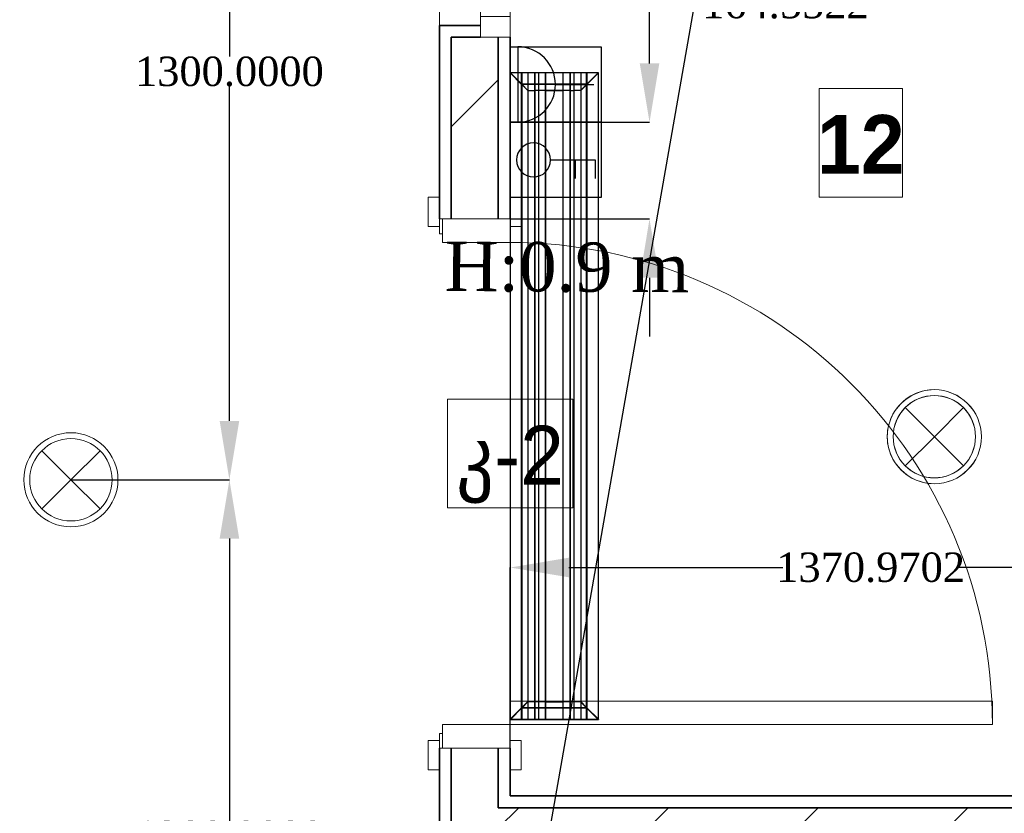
# Model space of a CAD drawing. Header units: inches. Extents: x -78787 to 29484, y -9517 to 23232.
# Tile 30 of 256: x -13420 to -11746, y -2144 to -794. Entities that reach past the tile are written whole.
import ezdxf
from ezdxf import colors
from ezdxf.entities.mleader import LeaderData, LeaderLine
from ezdxf.math import Vec2, Vec3

# ---------------------------------------------------------------- set-up
doc = ezdxf.new("R2010")
doc.units = ezdxf.units.IN
doc.header["$MEASUREMENT"] = 0
doc.set_wipeout_variables(frame=1)
for name, color, linetype in [('- განათება', 7, 'Continuous'), ('- მექანიკური ნაწილი', 7, 'Continuous'), ('- საშტეფცელო როზეტები', 7, 'Continuous'), ('Edges', 7, 'Continuous'), ('New_Structural - Bearing', 7, 'Continuous')]:
    doc.layers.add(name, color=color, linetype=linetype)
for name, color, linetype, lineweight in [('New_Annotation - Text_Pen_No__20', 1, 'Continuous', 0), ('New_Archicad Doors_Pen_No__1', 7, 'Continuous', 13), ('New_Archicad Windows_Pen_No__1', 7, 'Continuous', 13), ('New_Structural - Bearing_Pen_No__1', 7, 'Continuous', 13), ('New_Structural - Bearing_Pen_No__6', 5, 'Continuous', 35)]:
    doc.layers.add(name, color=color, linetype=linetype, lineweight=lineweight)
doc.layers.add('New_Interior - Lamp_Pen_No__77', color=7, linetype='Continuous', lineweight=20, true_color=0xffeb28)
doc.layers.add('New_Structural - Bearing_Pen_No__57', color=7, linetype='Continuous', lineweight=25, true_color=0xdcd214)
doc.styles.add('CT', font='ARIALN.TTF', dxfattribs={"height": 200})
doc.styles.add('GENERATED_STYLE_2', font='txt')
doc.styles.add('GENERATED_STYLE_3', font='txt')
doc.styles.get("Standard").update_dxf_attribs({"font": 'arial.ttf'})
doc.dimstyles.get("Standard").update_dxf_attribs({"dimtxt": 0.18, "dimasz": 0.18, "dimexe": 0.18, "dimexo": 0.0625, "dimgap": 0.09, "dimtad": 0, "dimtih": 1, "dimtoh": 1, "dimdec": 4, "dimzin": 0, "dimdsep": 46, "dimtxsty": 'Standard', "dimcen": 0.09, "dimadec": 0, "dimazin": 0, "dimtfac": 1, "dimtdec": 4, "dimtofl": 0, "dimtmove": 0, "dimatfit": 3, "dimfxl": 1, "dimtolj": 1, "dimtzin": 0, "dimarcsym": 0})
pattern_1 = [(45, (0, 0), (-127.2792, 127.2792), [])]

# ---------------------------------------------------------------- blocks, each defined once
blk = doc.blocks.new('Wall_53', base_point=(-35183.8, 18905.3))
at = {"layer": 'New_Structural - Bearing_Pen_No__57', "linetype": 'Continuous', "lineweight": 25, "true_color": 0xdcd214}
h = blk.add_hatch(dxfattribs=at)
h.set_pattern_fill('MASONRY_BLOCK', color=52, style=0, pattern_type=2)
h.set_pattern_definition(pattern_1)
h.paths.add_polyline_path([(-37945.7, 18885.3), (-38025.7, 18885.3), (-38025.7, 18805.3)])
h = blk.add_hatch(dxfattribs=at)
h.set_pattern_fill('MASONRY_BLOCK', color=52, style=0, pattern_type=2)
h.set_pattern_definition(pattern_1)
h.paths.add_polyline_path([(-37945.7, 18885.3), (-38025.7, 18805.3), (-37945.7, 18805.3)])
h = blk.add_hatch(dxfattribs=at)
h.set_pattern_fill('MASONRY_BLOCK', color=52, style=0, pattern_type=2)
h.set_pattern_definition(pattern_1)
h.paths.add_polyline_path([(-37945.7, 18885.3), (-37945.7, 18805.3), (-35183.8, 18805.3), (-35183.8, 18885.3)])
at = {"layer": 'New_Structural - Bearing_Pen_No__6', "color": 5, "linetype": 'Continuous', "lineweight": 35}
for p, q in [((-37945.7, 18905.3), (-37945.7, 18885.3)), ((-38025.7, 18885.3), (-38025.7, 18805.3)), ((-35183.8, 18885.3), (-37945.7, 18885.3))]:
    blk.add_line(p, q, dxfattribs=at)
at = {"layer": 'New_Structural - Bearing_Pen_No__6', "color": 5, "linetype": 'Continuous', "lineweight": 35, "flags": 128}
blk.add_lwpolyline([(-35183.8, 18905.3), (-37925.7, 18905.3)], dxfattribs=at)
blk = doc.blocks.new('Horizontal Multi-Sash Window_8')
at = {"layer": 'New_Archicad Windows_Pen_No__1', "color": 7, "linetype": 'Continuous', "lineweight": 13}
for p, q in [((-500, 70), (-480, 70)), ((-480, 70), (480, 70)), ((-480, 0), (-480, 70)), ((500, 70), (480, 70)), ((480, 0), (480, 70)), ((-500, 0), (-465, 0)), ((-500, 0), (-500, -30)), ((-500, 0), (-500, -30)), ((-465, 0), (-465, -50)), ((-465, 0), (465, 0)), ((465, -50), (465, 0)), ((465, 0), (500, 0)), ((500, 0), (500, -30)), ((500, 0), (500, -30)), ((-500, -30), (-500, -50)), ((-500, -30), (-500, -50)), ((500, -30), (500, -50)), ((500, -30), (500, -50)), ((-500, -50), (500, -50)), ((-465, -50), (-500, -50)), ((465, -50), (-465, -50)), ((500, -50), (465, -50))]:
    blk.add_line(p, q, dxfattribs=at)
blk = doc.blocks.new('Door_8')
at = {"layer": 'New_Archicad Doors_Pen_No__1', "color": 7, "linetype": 'Continuous', "lineweight": 13}
for p, q in [((370, 0), (370, 820)), ((370, 820), (410, 820)), ((410, 820), (410, 0)), ((-487, 0), (-487, 19)), ((-487, 19), (-437, 19)), ((-437, 19), (-437, 0)), ((437, 19), (487, 19)), ((437, 0), (437, 19)), ((487, 19), (487, 0)), ((-437, 0), (-487, 0)), ((-450, 0), (-487, 0)), ((-450, 0), (-487, 0)), ((-410, 0), (-450, 0)), ((-450, 0), (-450, -115)), ((-450, 0), (-450, -20)), ((-450, 0), (-450, -20)), ((-410, -115), (-410, 0)), ((410, 0), (370, 0)), ((450, 0), (410, 0)), ((410, 0), (410, -115)), ((487, 0), (437, 0)), ((450, -115), (450, 0)), ((450, 0), (450, -20)), ((450, 0), (450, -20)), ((450, 0), (487, 0)), ((450, 0), (487, 0)), ((-450, -20), (-450, -100)), ((-450, -20), (-450, -100)), ((450, -20), (450, -100)), ((450, -20), (450, -100)), ((-450, -100), (-450, -115)), ((-450, -100), (-450, -115)), ((450, -100), (450, -115)), ((450, -100), (450, -115)), ((-450, -120), (-450, -115)), ((-450, -115), (-425, -115)), ((-450, -115), (-410, -115)), ((-450, -115), (-450, -120)), ((-450, -115), (-450, -120)), ((-425, -115), (-425, -120)), ((410, -115), (450, -115)), ((425, -120), (425, -115)), ((425, -115), (450, -115)), ((450, -115), (450, -120)), ((450, -115), (450, -120)), ((450, -115), (450, -120)), ((-487, -139), (-487, -120)), ((-487, -120), (-437, -120)), ((-450, -120), (-487, -120)), ((-450, -120), (-487, -120)), ((-425, -120), (-450, -120)), ((-437, -120), (-437, -139)), ((450, -120), (425, -120)), ((437, -120), (487, -120)), ((437, -139), (437, -120)), ((450, -120), (487, -120)), ((450, -120), (487, -120)), ((487, -120), (487, -139)), ((-437, -139), (-487, -139)), ((487, -139), (437, -139))]:
    blk.add_line(p, q, dxfattribs=at)
blk.add_arc((410, 0), 820, 90, 180, dxfattribs=at)
blk = doc.blocks.new('Wall_248', base_point=(-37925.7, 18905.3))
at = {"layer": 'New_Structural - Bearing_Pen_No__57', "linetype": 'Continuous', "lineweight": 25, "true_color": 0xdcd214}
h = blk.add_hatch(dxfattribs=at)
h.set_pattern_fill('MASONRY_BLOCK', color=52, style=0, pattern_type=2)
h.set_pattern_definition(pattern_1)
h.paths.add_polyline_path([(-37975.7, 20195.7), (-38025.7, 20195.7), (-38025.7, 19886.6), (-37945.7, 19886.6), (-37945.7, 20195.7)])
h = blk.add_hatch(dxfattribs=at)
h.set_pattern_fill('MASONRY_BLOCK', color=52, style=0, pattern_type=2)
h.set_pattern_definition(pattern_1)
h.paths.add_polyline_path([(-38025.7, 18885.3), (-37945.7, 18885.3), (-37945.7, 18986.6), (-38025.7, 18986.6)])
at = {"layer": 'New_Structural - Bearing_Pen_No__1', "color": 7, "linetype": 'Continuous', "lineweight": 13}
for p, q in [((-37975.7, 20195.7), (-37975.7, 20215.7)), ((-37975.7, 20195.7), (-37945.7, 20195.7)), ((-37945.7, 20195.7), (-37925.7, 20195.7)), ((-38040.7, 19886.6), (-38045.7, 19886.6)), ((-38025.7, 19886.6), (-38040.7, 19886.6)), ((-37945.7, 19886.6), (-38025.7, 19886.6)), ((-37925.7, 19886.6), (-37945.7, 19886.6)), ((-38040.7, 18986.6), (-38045.7, 18986.6)), ((-38025.7, 18986.6), (-38040.7, 18986.6)), ((-37945.7, 18986.6), (-38025.7, 18986.6)), ((-37925.7, 18986.6), (-37945.7, 18986.6))]:
    blk.add_line(p, q, dxfattribs=at)
at = {"layer": 'New_Structural - Bearing_Pen_No__6', "color": 5, "linetype": 'Continuous', "lineweight": 35}
for p, q in [((-37975.7, 20215.7), (-38045.7, 20215.7)), ((-38045.7, 20195.7), (-38045.7, 20215.7)), ((-38025.7, 20195.7), (-38025.7, 19886.6)), ((-38025.7, 20195.7), (-37975.7, 20195.7)), ((-37945.7, 19886.6), (-37945.7, 20195.7)), ((-38045.7, 19886.6), (-38045.7, 19923.6)), ((-37925.7, 19886.6), (-37925.7, 19923.6)), ((-38045.7, 18986.6), (-38045.7, 18949.6)), ((-38025.7, 18986.6), (-38025.7, 18885.3)), ((-37945.7, 18905.3), (-37945.7, 18986.6)), ((-37925.7, 18986.6), (-37925.7, 18949.6)), ((-37945.7, 18905.3), (-37945.7, 18885.3)), ((-38025.7, 18885.3), (-38025.7, 18805.3))]:
    blk.add_line(p, q, dxfattribs=at)
at = {"layer": 'New_Structural - Bearing_Pen_No__6', "color": 5, "linetype": 'Continuous', "lineweight": 35, "flags": 128}
for points in [[(-38045.7, 20195.7), (-38045.7, 19886.6)], [(-37925.7, 19886.6), (-37925.7, 20195.7)], [(-38045.7, 18986.6), (-38045.7, 18805.3)], [(-37925.7, 18905.3), (-37925.7, 18986.6)]]:
    blk.add_lwpolyline(points, dxfattribs=at)
at = {"layer": 'New_Archicad Doors_Pen_No__1', "color": 7, "linetype": 'Continuous', "lineweight": 13, "zscale": 1000, "rotation": 270}
blk.add_blockref('Door_8', (-37925.7, 19436.6), dxfattribs=at)
at = {"layer": 'New_Archicad Windows_Pen_No__1', "color": 7, "linetype": 'Continuous', "lineweight": 13, "zscale": 1000, "rotation": 90}
blk.add_blockref('Horizontal Multi-Sash Window_8', (-37975.7, 20695.7), dxfattribs=at)
blk = doc.blocks.new('- საშტეფცელო როზეტი IP22')
at = {"layer": '- საშტეფცელო როზეტები', "color": 5}
for p, q in [((8536.7, 3822.7), (8536.7, 3888.1)), ((8472.6, 3758.6), (8600.9, 3758.6))]:
    blk.add_line(p, q, dxfattribs=at)
blk.add_arc((8536.7, 3758.6), 64.1, 0, 180, dxfattribs=at)
blk = doc.blocks.new('2-იანი ჩარჩო')
at = {"layer": '- საშტეფცელო როზეტები', "color": 5}
blk.add_line((8600.4, 3737), (8600.4, 3582), dxfattribs=at)
for points in [[(8472.1, 3582), (8472.1, 3737), (8600.4, 3737)], [(8600.4, 3737), (8728.7, 3737), (8728.7, 3582), (8600.4, 3582)], [(8600.4, 3582), (8472.1, 3582)]]:
    blk.add_lwpolyline(points, dxfattribs=at)
blk = doc.blocks.new('ორკლავიშა ჩამრთველლი იპ 22')
at = {"layer": '- განათება', "color": 6}
for points in [[(0.3, 352.8), (-106, 352.8)], [(0, 97.5), (0.3, 352.8)], [(0.1, 237.8), (-105.7, 237.8)]]:
    blk.add_lwpolyline(points, dxfattribs=at)
blk.add_circle((0, 0), 97.5, dxfattribs=at)
blk = doc.blocks.new('lineardiffplan')
blk.add_lwpolyline([(393.1, 274.9), (1492.8, 274.9), (1492.8, 124.4), (393.1, 124.4)], close=True)
at = {"layer": 'Edges'}
for p, q in [((392.8, 274.9), (392.8, 274.6)), ((393.1, 274.9), (392.8, 274.9)), ((422.8, 244.9), (392.8, 274.9)), ((392.8, 274.6), (392.9, 274.5)), ((392.9, 125.2), (392.9, 274.5)), ((412.4, 255), (392.9, 274.5)), ((393.1, 274.9), (393.2, 274.8)), ((393.2, 274.8), (412.7, 255.3)), ((1462.8, 244.9), (1492.8, 274.9)), ((1472.9, 255.3), (1492.4, 274.8)), ((1473.2, 254.9), (1492.8, 274.5)), ((1492.4, 274.8), (1492.5, 274.9)), ((1492.8, 274.9), (1492.5, 274.9)), ((1492.8, 274.5), (1492.8, 274.9)), ((1492.8, 274.5), (1492.8, 274.5)), ((1492.8, 125.4), (1492.8, 274.5)), ((1492.8, 255.3), (392.9, 255.3)), ((392.9, 254.9), (1492.8, 254.9)), ((412.4, 144.7), (412.4, 255)), ((412.8, 254.6), (412.4, 255)), ((412.7, 255.3), (413.1, 254.9)), ((412.8, 145.1), (412.8, 254.6)), ((412.8, 254.6), (422.8, 244.6)), ((413.1, 254.9), (423.1, 244.9)), ((1472.5, 254.9), (1462.5, 244.9)), ((1462.9, 244.6), (1472.8, 254.5)), ((1472.9, 255.3), (1472.5, 254.9)), ((1472.8, 254.5), (1473.2, 254.9)), ((1472.8, 254.5), (1472.8, 145.3)), ((1473.2, 144.9), (1473.2, 254.9)), ((392.9, 244.9), (1492.8, 244.9)), ((422.8, 244.6), (422.8, 244.9)), ((422.8, 244.9), (423.1, 244.9)), ((422.8, 244.6), (422.8, 244.6)), ((422.8, 244.6), (422.8, 233.2)), ((423.1, 244.9), (423.1, 244.9)), ((1462.5, 244.9), (1462.5, 244.9)), ((1462.5, 244.9), (1462.8, 244.9)), ((1462.8, 244.9), (1462.9, 244.6)), ((1462.8, 244.5), (1462.9, 244.6)), ((1462.8, 233.2), (1462.8, 244.5)), ((392.9, 233.2), (1492.8, 233.2)), ((392.9, 233), (1492.8, 233)), ((392.9, 226.8), (1492.8, 226.8)), ((392.9, 226.5), (1492.8, 226.5)), ((422.8, 233), (422.8, 233.2)), ((422.8, 226.8), (422.8, 233)), ((422.8, 226.5), (422.8, 226.8)), ((422.8, 214.9), (422.8, 226.5)), ((1462.8, 233), (1462.8, 233.2)), ((1462.8, 226.8), (1462.8, 233)), ((1462.8, 226.5), (1462.8, 226.8)), ((1462.8, 214.9), (1462.8, 226.5)), ((392.9, 214.9), (1492.8, 214.9)), ((1492.8, 214.8), (392.9, 214.8)), ((422.4, 214.9), (422.3, 214.9)), ((422.8, 214.9), (422.4, 214.9)), ((422.8, 184.9), (422.8, 214.9)), ((423.2, 214.9), (422.8, 214.9)), ((423.2, 214.8), (422.8, 214.9)), ((423.2, 214.8), (423.2, 214.9)), ((423.2, 214.8), (423.2, 184.9)), ((1462.8, 214.9), (1462.4, 214.9)), ((1462.4, 214.9), (1462.4, 214.8)), ((1462.8, 214.9), (1462.4, 214.8)), ((1462.4, 184.9), (1462.4, 214.8)), ((1462.8, 214.9), (1462.8, 184.9)), ((1462.8, 214.9), (1463.2, 214.9)), ((1463.2, 214.9), (1463.3, 214.9)), ((1492.8, 184.9), (392.9, 184.9)), ((422.4, 184.9), (422.3, 184.9)), ((422.8, 184.9), (422.4, 184.9)), ((422.8, 184.9), (423.2, 184.9)), ((422.8, 173.2), (422.8, 184.9)), ((1462.4, 184.9), (1462.8, 184.9)), ((1462.8, 173.2), (1462.8, 184.9)), ((1463.2, 184.9), (1462.8, 184.9)), ((1463.2, 184.9), (1463.3, 184.9)), ((392.9, 173.2), (1492.8, 173.2)), ((392.9, 173), (1492.8, 173)), ((422.8, 173), (422.8, 173.2)), ((422.8, 173), (422.8, 166.8)), ((1462.8, 173), (1462.8, 173.2)), ((1462.8, 166.8), (1462.8, 173)), ((392.8, 124.9), (422.8, 154.9)), ((392.9, 166.8), (1492.8, 166.8)), ((392.9, 166.5), (1492.8, 166.5)), ((392.9, 154.9), (1492.8, 154.9)), ((412.8, 145.1), (422.8, 155.1)), ((423.1, 154.8), (413.1, 144.9)), ((422.8, 166.5), (422.8, 166.8)), ((422.8, 155.1), (422.8, 166.5)), ((422.8, 154.9), (422.8, 155.1)), ((422.8, 155.1), (422.8, 155.1)), ((423.1, 154.8), (422.8, 154.9)), ((423.1, 154.8), (423.1, 154.9)), ((1462.5, 154.8), (1462.4, 154.9)), ((1462.8, 154.9), (1462.5, 154.8)), ((1462.5, 154.8), (1472.4, 144.9)), ((1462.8, 166.5), (1462.8, 166.8)), ((1462.8, 155.3), (1462.8, 166.5)), ((1462.9, 155.2), (1462.8, 155.3)), ((1462.9, 155.2), (1462.8, 154.9)), ((1462.8, 154.9), (1492.8, 124.9)), ((1472.8, 145.3), (1462.9, 155.2)), ((1492.8, 144.9), (392.9, 144.9)), ((392.9, 125.2), (412.4, 144.7)), ((392.9, 144.5), (1492.8, 144.5)), ((412.7, 144.5), (393.2, 124.9)), ((412.8, 145.1), (412.4, 144.7)), ((412.7, 144.5), (413.1, 144.9)), ((1472.4, 144.9), (1472.8, 144.5)), ((1473.2, 144.9), (1472.8, 145.3)), ((1472.8, 144.5), (1492.4, 124.9)), ((1473.2, 144.9), (1492.8, 125.4)), ((392.9, 125.2), (392.8, 125.1)), ((392.8, 125.1), (392.8, 124.9)), ((392.8, 124.9), (393.1, 124.9)), ((393.2, 124.9), (393.1, 124.9)), ((1492.4, 124.9), (1492.8, 124.9)), ((1492.4, 124.9), (1492.4, 124.9)), ((1492.8, 125.3), (1492.8, 125.4)), ((1492.8, 124.9), (1492.8, 125.3))]:
    blk.add_line(p, q, dxfattribs=at)
blk = doc.blocks.new('Recessed Spot')
at = {"layer": 'New_Interior - Lamp_Pen_No__77', "color": 2, "linetype": 'Continuous', "lineweight": 20, "true_color": 0xffeb28}
for q in [(-49.5, 49.5), (49.5, 49.5), (-49.5, -49.5), (49.5, -49.5)]:
    blk.add_line((0, 0), q, dxfattribs=at)
at = {"layer": 'New_Interior - Lamp_Pen_No__77', "color": 2, "linetype": 'Continuous', "lineweight": 20, "true_color": 0xffeb28, "flags": 128}
blk.add_lwpolyline([(80, 0, 1), (-80, 0, 1)], format="xyb", close=True, dxfattribs=at)
at = {"layer": 'New_Interior - Lamp_Pen_No__77', "color": 2, "linetype": 'Continuous', "lineweight": 20, "true_color": 0xffeb28}
blk.add_circle((0, 0), 70, dxfattribs=at)
blk = doc.blocks.new('_DotSmall')
at = {"color": 0, "linetype": 'ByBlock', "const_width": 0.5}
blk.add_lwpolyline([(-0.0625, 0, 1), (0.0625, 0, 1)], format="xyb", close=True, dxfattribs=at)
blk = doc.blocks.new('*D665')
at = {"layer": '- განათება', "color": 0, "lineweight": -2, "transparency": 16777216}
for p, q in [((-13332.5, -276.6), (-13062.9, -276.6)), ((-13063.1, -376.6), (-13063.1, -856.9)), ((-13063.1, -1476.6), (-13063.1, -908.1)), ((-13332.5, -1576.6), (-13062.9, -1576.6))]:
    blk.add_line(p, q, dxfattribs=at)
at = {"layer": '- განათება', "color": 0, "transparency": 16777216}
for points in [[(-13079.7, -376.6), (-13046.4, -376.6), (-13063.1, -276.6)], [(-13079.7, -1476.6), (-13046.4, -1476.6), (-13063.1, -1576.6)]]:
    blk.add_solid(points, dxfattribs=at)
at = {"layer": 'Defpoints', "color": 0, "transparency": 16777216}
for p in [(-13332.5, -276.6), (-13332.5, -1576.6), (-13063.1, -1576.6)]:
    blk.add_point(p, dxfattribs=at)
at = {"layer": '- განათება', "color": 0, "transparency": 16777216, "insert": (-13063.1, -882.5), "char_height": 50, "attachment_point": 5}
blk.add_mtext('\\A1;{\\fSylfaen|b0|i0|c0|p18;1300.0000}', dxfattribs=at)
blk = doc.blocks.new('*D666')
at = {"layer": '- განათება', "color": 0, "lineweight": -2, "transparency": 16777216}
for p, q in [((-13332.5, -1576.6), (-13062.9, -1576.6)), ((-13063.1, -1676.6), (-13063.1, -2156.9)), ((-13063.1, -2776.6), (-13063.1, -2208.1)), ((-13332.5, -2876.6), (-13062.9, -2876.6))]:
    blk.add_line(p, q, dxfattribs=at)
at = {"layer": '- განათება', "color": 0, "transparency": 16777216}
for points in [[(-13079.7, -1676.6), (-13046.4, -1676.6), (-13063.1, -1576.6)], [(-13079.7, -2776.6), (-13046.4, -2776.6), (-13063.1, -2876.6)]]:
    blk.add_solid(points, dxfattribs=at)
at = {"layer": 'Defpoints', "color": 0, "transparency": 16777216}
for p in [(-13332.5, -1576.6), (-13332.5, -2876.6), (-13063.1, -2876.6)]:
    blk.add_point(p, dxfattribs=at)
at = {"layer": '- განათება', "color": 0, "transparency": 16777216, "insert": (-13063.1, -2182.5), "char_height": 50, "attachment_point": 5}
blk.add_mtext('\\A1;{\\fSylfaen|b0|i0|c0|p18;1300.0000}', dxfattribs=at)
blk = doc.blocks.new('*D1197')
at = {"layer": '- საშტეფცელო როზეტები', "color": 0, "lineweight": -2, "transparency": 16777216}
for p, q in [((-12348.9, -868.5), (-12348.9, -767.2)), ((-12348.9, -767.2), (-12248.9, -767.2)), ((-12585.9, -968.5), (-12348.7, -968.5)), ((-12585.9, -1133.1), (-12348.7, -1133.1)), ((-12348.9, -1233.1), (-12348.9, -1333.1))]:
    blk.add_line(p, q, dxfattribs=at)
at = {"layer": '- საშტეფცელო როზეტები', "color": 0, "transparency": 16777216}
for points in [[(-12365.5, -868.5), (-12332.2, -868.5), (-12348.9, -968.5)], [(-12365.5, -1233.1), (-12332.2, -1233.1), (-12348.9, -1133.1)]]:
    blk.add_solid(points, dxfattribs=at)
at = {"layer": 'Defpoints', "color": 0, "transparency": 16777216}
for p in [(-12586, -968.5), (-12586, -1133.1), (-12348.9, -1133.1)]:
    blk.add_point(p, dxfattribs=at)
at = {"layer": '- საშტეფცელო როზეტები', "color": 0, "transparency": 16777216, "insert": (-12118, -767.2), "char_height": 50, "attachment_point": 5}
blk.add_mtext('\\A1;{\\fSylfaen|b0|i0|c0|p18;164.5522}', dxfattribs=at)
blk = doc.blocks.new('*D1198')
at = {"layer": '- საშტეფცელო როზეტები', "color": 0, "lineweight": -2, "transparency": 16777216}
for p, q in [((-12586, -2101.3), (-12586, -1725.7)), ((-12486, -1725.9), (-12122, -1725.9)), ((-11315, -1725.9), (-11824, -1725.9)), ((-11215, -2101.3), (-11215, -1725.7))]:
    blk.add_line(p, q, dxfattribs=at)
at = {"layer": '- საშტეფცელო როზეტები', "color": 0, "transparency": 16777216}
for points in [[(-12486, -1709.2), (-12486, -1742.5), (-12586, -1725.9)], [(-11315, -1709.2), (-11315, -1742.5), (-11215, -1725.9)]]:
    blk.add_solid(points, dxfattribs=at)
at = {"layer": 'Defpoints', "color": 0, "transparency": 16777216}
for p in [(-11215, -1725.9), (-12586, -2101.4), (-11215, -2101.4)]:
    blk.add_point(p, dxfattribs=at)
at = {"layer": '- საშტეფცელო როზეტები', "color": 0, "transparency": 16777216, "insert": (-11973, -1725.9), "char_height": 50, "attachment_point": 5}
blk.add_mtext('\\A1;{\\fSylfaen|b0|i0|c0|p18;1370.9702}', dxfattribs=at)
blk = doc.blocks.new('AVARIULI GANATEBA')
at = {"layer": '- განათება', "color": 3, "linetype": 'Continuous', "lineweight": 20}
for q in [(-49.5, 49.5), (49.5, 49.5), (-49.5, -49.5), (49.5, -49.5)]:
    blk.add_line((0, 0), q, dxfattribs=at)
for major_axis, start_param, end_param in [((56.6, 56.6), 0.785398, 3.926991), ((-49.5, 49.5), 2.356194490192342, 8.639379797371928), ((56.6, 56.6), 3.926991, 7.068583)]:
    blk.add_ellipse((0, 0), major_axis=major_axis, ratio=1, start_param=start_param, end_param=end_param, dxfattribs=at)

msp = doc.modelspace()

# ---------------------------------------------------------------- block references
at = {"layer": '- განათება', "color": 6, "xscale": -0.2965673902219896, "yscale": 0.2965673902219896, "zscale": 0.2965673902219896, "rotation": 270}
msp.add_blockref('ორკლავიშა ჩამრთველლი იპ 22', (-12546.08988, -1032.65341), dxfattribs=at)
at = {"layer": '- განათება', "color": 1}
msp.add_blockref('AVARIULI GANATEBA', (-11864.71742, -1503.38736), dxfattribs=at)
at = {"layer": '- განათება', "color": 3, "linetype": 'Continuous', "lineweight": 20, "zscale": 1000}
msp.add_blockref('Recessed Spot', (-11864.71743, -1503.3874), dxfattribs=at)
at = {"layer": '- განათება', "color": 2, "linetype": 'Continuous', "lineweight": 20, "true_color": 0xffeb28, "zscale": 1000}
msp.add_blockref('Recessed Spot', (-13332.51489, -1576.64486), dxfattribs=at)
at = {"layer": '- საშტეფცელო როზეტები', "color": 5, "rotation": 270}
msp.add_blockref('2-იანი ჩარჩო', (-16167.98132, 7631.8654), dxfattribs=at)
at = {"layer": '- საშტეფცელო როზეტები', "rotation": 270}
msp.add_blockref('- საშტეფცელო როზეტი IP22', (-16331.59469, 7632.35514), dxfattribs=at)
at = {"layer": 'New_Structural - Bearing', "color": 7, "lineweight": 35}
for name, p in [('Wall_248', (-12586.00885, -2114.37431)), ('Wall_53', (-9844.06848, -2114.37431))]:
    msp.add_blockref(name, p, dxfattribs=at)

# ---------------------------------------------------------------- texts
at = {"layer": '- საშტეფცელო როზეტები', "color": 5, "insert": (-12281.17084, -1173.78849), "char_height": 83.9644685, "attachment_point": 3, "rotation": 359.68932566}
msp.add_mtext_dynamic_manual_height_columns('{\\fSylfaen|b0|i0|c0|p18;H:0.9 m}', width=710.9466492, gutter_width=1.70068, heights=[0], dxfattribs=at)

# ---------------------------------------------------------------- dimensions: what is measured, and where the dimension line sits
at = {"layer": '- განათება', "color": 1}
for base, p1, p2, picture, middle in [((-13063.05855, -1576.64486), (-13332.51489, -276.64486), (-13332.51489, -1576.64486), '*D665', (-13063.05855, -882.5)), ((-13063.05855, -2876.64486), (-13332.51489, -1576.64486), (-13332.51489, -2876.64486), '*D666', (-13063.05855, -2182.5))]:
    dim = msp.add_linear_dim(base=base, p1=p1, p2=p2, angle=270, text='{\\fSylfaen|b0|i0|c0|p18;<>}', dimstyle='Standard', override={"dimtxt": 50, "dimasz": 100}, dxfattribs=at)
    dim.commit()
    dim.dimension.update_dxf_attribs({"geometry": picture, "text_midpoint": middle, "dimtype": 160})
at = {"layer": '- საშტეფცელო როზეტები', "color": 1}
dim = msp.add_linear_dim(base=(-11215.03868, -1725.87474), p1=(-12586.00885, -2101.40316), p2=(-11215.03868, -2101.40316), text='{\\fSylfaen|b0|i0|c0|p18;<>}', dimstyle='Standard', override={"dimtxt": 50, "dimasz": 100}, dxfattribs=at)
dim.commit()
dim.dimension.update_dxf_attribs({"geometry": '*D1198', "text_midpoint": (-11973, -1725.87474), "dimtype": 160})

# ---------------------------------------------------------------- next in the draw order: wipeouts: each hides what was drawn before it
at = {"color": 1, "linetype": 'Continuous', "lineweight": 0, "ltscale": 211803.634335}
msp.add_wipeout([(-12060.47251, -1096.17635), (-11918.7997, -1096.17635), (-11918.7997, -911.32759), (-12060.47251, -911.32759)], dxfattribs=at).dxf.layer = 'New_Annotation - Text_Pen_No__20'
at = {"color": 1, "linetype": 'Continuous', "lineweight": 0, "ltscale": 213250.37913}
msp.add_wipeout([(-12692.48176, -1624.26167), (-12479.53595, -1624.26167), (-12479.53595, -1439.41287), (-12692.48176, -1439.41287)], dxfattribs=at).dxf.layer = 'New_Annotation - Text_Pen_No__20'

# ---------------------------------------------------------------- next in the draw order: linework, layer by layer
at = {"layer": 'New_Annotation - Text_Pen_No__20', "color": 1, "linetype": 'Continuous', "lineweight": 0, "flags": 128}
for points in [[(-12060.47251, -1096.17635), (-11918.7997, -1096.17635), (-11918.7997, -911.32759), (-12060.47251, -911.32759), (-12060.47251, -1096.17635)], [(-12692.48176, -1624.26167), (-12479.53595, -1624.26167), (-12479.53595, -1439.41287), (-12692.48176, -1439.41287), (-12692.48176, -1624.26167)]]:
    msp.add_lwpolyline(points, close=True, dxfattribs=at)

# ---------------------------------------------------------------- next in the draw order: block references
at = {"layer": '- მექანიკური ნაწილი', "xscale": -1, "rotation": 90}
msp.add_blockref('lineardiffplan', (-12310.96782, -491.50849), dxfattribs=at)

# ---------------------------------------------------------------- next in the draw order: texts
at = {"layer": 'New_Annotation - Text_Pen_No__20', "color": 1, "linetype": 'Continuous', "lineweight": 0, "char_height": 100, "attachment_point": 2}
for s, insert, style in [('\\A1;{\\pqc;\\fBOG 2018|b1|i0|c0|p0;\\W1.000000;1\\fBOG 2018|b1|i0|c0|p0;\\W1.000000;2}', (-11989.6361, -956.2488), 'GENERATED_STYLE_3'), ('\\A1;{\\pqc;\\fBOG 2018|b0|i0|c0|p0;\\W1.000000;კ-\\fBOG 2018|b0|i0|c0|p0;\\W1.000000;2}', (-12586.00885, -1484.77044), 'GENERATED_STYLE_2')]:
    msp.add_mtext(s, dxfattribs=dict(at, insert=insert, style=style))

# ---------------------------------------------------------------- next in the draw order: dimensions: what is measured, and where the dimension line sits
at = {"layer": '- საშტეფცელო როზეტები', "color": 1}
dim = msp.add_linear_dim(base=(-12348.87274, -1133.07214), p1=(-12586.00885, -968.51993), p2=(-12586.00885, -1133.07214), angle=270, text='{\\fSylfaen|b0|i0|c0|p18;<>}', dimstyle='Standard', override={"dimtxt": 50, "dimasz": 100}, dxfattribs=at)
dim.commit()
dim.dimension.update_dxf_attribs({"geometry": '*D1197', "text_midpoint": (-12117.97948, -767.19452), "dimtype": 160})

# ---------------------------------------------------------------- next in the draw order: leaders
at = {"layer": '- მექანიკური ნაწილი', "color": 7}
ml = msp.add_multileader_mtext('Standard', dxfattribs=at)
ml.set_content('{\\fSylfaen|b1|i0|c0|p18;\\C1;DB-HVAC\\C7;  \\fSylfaen|b0|i0|c0|p18;\\C1;QF-14          \\C7;N2XH-3X2.5}', color=7, style='CT')
ml.set_leader_properties()
ml.set_arrow_properties(name='DOTSMALL')
ml.build(insert=Vec2(0, 0))
ml.multileader.update_dxf_attribs({"has_dogleg": 0, "text_left_attachment_type": 6, "text_right_attachment_type": 6, "dogleg_length": 9, "arrow_head_size": 172.53719})
ctx = ml.context
ctx.base_point, ctx.char_height, ctx.arrow_head_size, ctx.landing_gap_size, ctx.plane_origin = Vec3(-14019.30061, 703.09797), 171.3007828, 172.53719, 57.5124, Vec3(-30378.15521, -10325.17571)
ctx.left_attachment, ctx.right_attachment, ctx.text_align_type = 6, 6, 1
notes = []
notes.append((ctx, [(0, (1, 1, 0), (-12007.20619, 703.09797), (-1, 0), 6.4932, [(2, [(-11316.45431, -1438.5)], 0, [])])]))
ctx.mtext.insert, ctx.mtext.width, ctx.mtext.defined_height, ctx.mtext.alignment, ctx.mtext.flow_direction = Vec3(-13016.5, 908.65891), 2531.4263669, 243.98464, 2, 5
ml = msp.add_multileader_mtext('Standard', dxfattribs=at)
ml.set_content('{\\fSylfaen|b1|i0|c0|p18;\\C1;DB-HVAC\\C7;  \\fSylfaen|b0|i0|c0|p18;\\C1;QF-14          \\C7;N2XH-3X2.5}', color=7, style='CT')
ml.set_leader_properties()
ml.set_arrow_properties(name='DOTSMALL')
ml.build(insert=Vec2(0, 0))
ml.multileader.update_dxf_attribs({"has_dogleg": 0, "text_left_attachment_type": 6, "text_right_attachment_type": 6, "dogleg_length": 9, "arrow_head_size": 172.53719})
ctx = ml.context
ctx.base_point, ctx.char_height, ctx.arrow_head_size, ctx.landing_gap_size, ctx.plane_origin = Vec3(-14019.30061, 703.09797), 171.3007828, 172.53719, 57.5124, Vec3(-30378.15521, -10325.17571)
ctx.left_attachment, ctx.right_attachment, ctx.text_align_type = 6, 6, 1
notes.append((ctx, [(0, (1, 1, 0), (-12007.20619, 703.09797), (-1, 0), 6.4932, [(2, [(-12657, -2961)], 0, [])])]))
ctx.mtext.insert, ctx.mtext.width, ctx.mtext.defined_height, ctx.mtext.alignment, ctx.mtext.flow_direction = Vec3(-13016.5, 908.65891), 2531.4263669, 243.98464, 2, 5
for ctx, leaders in notes:
    for number, flags, end, landing, length, lines in leaders:
        leader = LeaderData()
        leader.index, (leader.has_last_leader_line, leader.has_dogleg_vector, leader.attachment_direction) = number, flags
        leader.last_leader_point, leader.dogleg_vector, leader.dogleg_length = Vec3(end), Vec3(landing), length
        for number, points, colour, breaks in lines:
            line = LeaderLine()
            line.index, line.vertices, line.color, line.breaks = number, Vec3.list(points), colors.encode_raw_color(colour), breaks
            leader.lines.append(line)
        ctx.leaders.append(leader)

doc.saveas('drawing.dxf')
